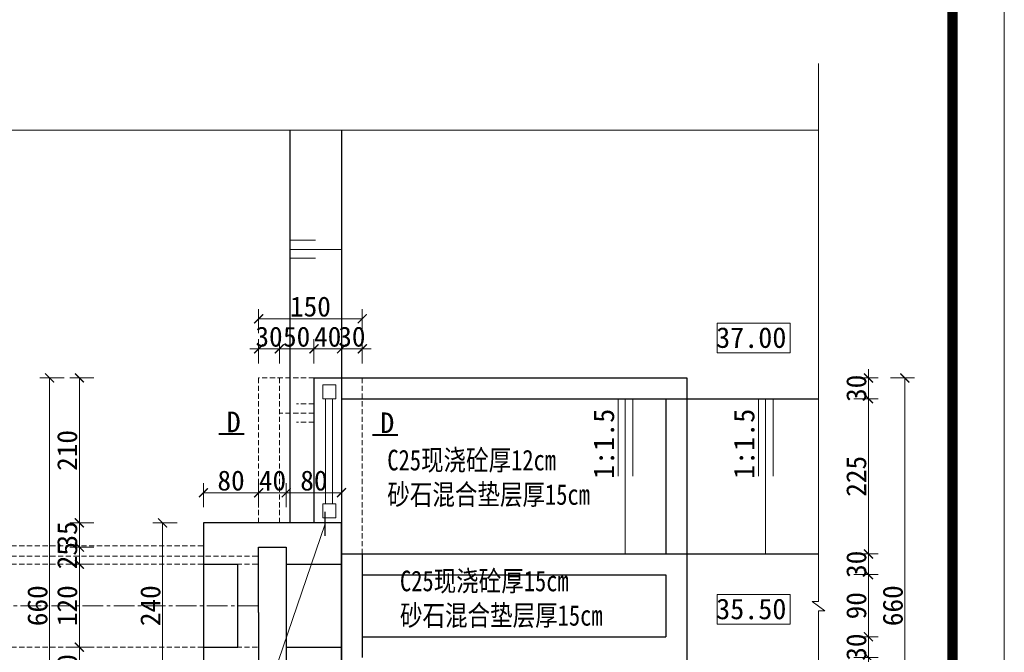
# Model space of a CAD drawing. Extents: x -27255 to 1448651, y 31034 to 8081248.
# Tile 122 of 198: x 583515 to 583658, y 3861559 to 3861651. Entities that reach past the tile are written whole.
import ezdxf

# ---------------------------------------------------------------- set-up
doc = ezdxf.new("R2010")
doc.units = 0
doc.header["$PDMODE"] = 32
doc.header["$PDSIZE"] = 0.2
doc.linetypes.add('CENTER2', pattern=[1.125, 0.75, -0.125, 0.125, -0.125])
doc.linetypes.add('HIDDEN', pattern=[0.375, 0.25, -0.125])
doc.layers.get('0').update_dxf_attribs({"linetype": 'CONTINUOUS'})
doc.layers.get('Defpoints').update_dxf_attribs({"linetype": 'CONTINUOUS'})
for name, color, linetype, lineweight in [('0.09折线', 6, 'CONTINUOUS', 9), ('0.09标注线', 3, 'CONTINUOUS', 9), ('0.13文字', 3, 'CONTINUOUS', 13), ('0.30粗线', 7, 'CONTINUOUS', 30), ('图框', 7, 'CONTINUOUS', 20), ('细实线', 3, 'CONTINUOUS', 20), ('虚线', 251, 'HIDDEN', 15), ('配筋1', 1, 'CONTINUOUS', 50)]:
    doc.layers.add(name, color=color, linetype=linetype, lineweight=lineweight)
doc.styles.add('-仿宋_GB2312', font='FangSong_GB2312.ttf')
doc.styles.get("Standard").update_dxf_attribs({"font": 'rs.shx', "bigfont": 'hztxt.shx'})
doc.dimstyles.get("Standard").update_dxf_attribs({"dimtxt": 0.18, "dimasz": 0.18, "dimexe": 0.18, "dimexo": 0.0625, "dimgap": 0.09, "dimtad": 0, "dimtih": 1, "dimtoh": 1, "dimdec": 4, "dimzin": 0, "dimdsep": 46, "dimtxsty": 'Standard', "dimcen": 0.09, "dimadec": 0, "dimazin": 0, "dimtfac": 1, "dimtdec": 4, "dimtofl": 0, "dimtmove": 0, "dimatfit": 3, "dimfxl": 1, "dimtolj": 1, "dimtzin": 0, "dimarcsym": 0})

# ---------------------------------------------------------------- blocks, each defined once
blk = doc.blocks.new('d4trtg')
at = {"lineweight": 0}
blk.add_line((658071.24, 3902577.34), (658071.24, 3899605.33), dxfattribs=at)
at = {"lineweight": 0, "const_width": 10.01}
blk.add_lwpolyline([(654118.57, 3902527.3), (658021.21, 3902527.3), (658021.21, 3899655.36), (654118.57, 3899655.36)], close=True, dxfattribs=at)
blk = doc.blocks.new('_ARCHTICK')
at = {"color": 0, "linetype": 'ByBlock', "const_width": 0.15}
blk.add_lwpolyline([(-0.5, -0.5), (0.5, 0.5)], dxfattribs=at)
blk = doc.blocks.new('*D3704')
at = {"layer": '0.13文字', "color": 0, "lineweight": 9}
for p, q in [((583638.25, 3861598.63), (583638.25, 3861599.93)), ((583636.15, 3861598.63), (583639.65, 3861598.63)), ((583638.25, 3861598.63), (583638.25, 3861595.63)), ((583636.15, 3861595.63), (583639.65, 3861595.63)), ((583638.25, 3861595.63), (583638.25, 3861594.33))]:
    blk.add_line(p, q, dxfattribs=at)
at = {"layer": 'Defpoints', "color": 0, "lineweight": 13}
for p in [(583611.92, 3861598.63, 0.09), (583611.92, 3861595.63, 0.09), (583638.25, 3861595.63)]:
    blk.add_point(p, dxfattribs=at)
at = {"layer": '0.13文字', "color": 0, "lineweight": 9, "xscale": 1.3, "yscale": 1.3, "zscale": 1.3}
for p, rotation in [((583638.25, 3861598.63), 270), ((583638.25, 3861595.63), 90)]:
    blk.add_blockref('_ARCHTICK', p, dxfattribs=dict(at, rotation=rotation))
at = {"layer": '0.13文字', "color": 0, "lineweight": 13, "insert": (583636.5, 3861597.13), "char_height": 2.9, "attachment_point": 5, "rotation": 90, "style": '-仿宋_GB2312'}
blk.add_mtext('\\A1;30', dxfattribs=at)
blk = doc.blocks.new('*D3705')
at = {"layer": '0.13文字', "color": 0, "lineweight": 9}
for p, q in [((583636.15, 3861595.63), (583639.65, 3861595.63)), ((583638.25, 3861595.63), (583638.25, 3861573.13)), ((583636.15, 3861573.13), (583639.65, 3861573.13))]:
    blk.add_line(p, q, dxfattribs=at)
at = {"layer": 'Defpoints', "color": 0, "lineweight": 13}
for p in [(583611.92, 3861595.63, 0.09), (583608.92, 3861573.13, 0.09), (583638.25, 3861573.13)]:
    blk.add_point(p, dxfattribs=at)
at = {"layer": '0.13文字', "color": 0, "lineweight": 9, "xscale": 1.3, "yscale": 1.3, "zscale": 1.3}
for p, rotation in [((583638.25, 3861595.63), 90), ((583638.25, 3861573.13), 270)]:
    blk.add_blockref('_ARCHTICK', p, dxfattribs=dict(at, rotation=rotation))
at = {"layer": '0.13文字', "color": 0, "lineweight": 13, "insert": (583636.5, 3861584.38), "char_height": 2.9, "attachment_point": 5, "rotation": 90, "style": '-仿宋_GB2312'}
blk.add_mtext('\\A1;225', dxfattribs=at)
blk = doc.blocks.new('*D3706')
at = {"layer": '0.13文字', "color": 0, "lineweight": 9}
for p, q in [((583636.15, 3861570.13), (583639.65, 3861570.13)), ((583638.25, 3861570.13), (583638.25, 3861561.13)), ((583636.15, 3861561.13), (583639.65, 3861561.13))]:
    blk.add_line(p, q, dxfattribs=at)
at = {"layer": 'Defpoints', "color": 0, "lineweight": 13}
for p in [(583608.92, 3861570.13, 0.09), (583608.92, 3861561.13, 0.09), (583638.25, 3861561.13)]:
    blk.add_point(p, dxfattribs=at)
at = {"layer": '0.13文字', "color": 0, "lineweight": 9, "xscale": 1.3, "yscale": 1.3, "zscale": 1.3}
for p, rotation in [((583638.25, 3861570.13), 90), ((583638.25, 3861561.13), 270)]:
    blk.add_blockref('_ARCHTICK', p, dxfattribs=dict(at, rotation=rotation))
at = {"layer": '0.13文字', "color": 0, "lineweight": 13, "insert": (583636.5, 3861565.63), "char_height": 2.9, "attachment_point": 5, "rotation": 90, "style": '-仿宋_GB2312'}
blk.add_mtext('\\A1;90', dxfattribs=at)
blk = doc.blocks.new('*D3707')
at = {"layer": '0.13文字', "color": 0, "lineweight": 9}
for p, q in [((583638.25, 3861561.13), (583638.25, 3861562.43)), ((583636.15, 3861561.13), (583639.65, 3861561.13)), ((583638.25, 3861561.13), (583638.25, 3861558.13)), ((583636.15, 3861558.13), (583639.65, 3861558.13)), ((583638.25, 3861558.13), (583638.25, 3861556.83))]:
    blk.add_line(p, q, dxfattribs=at)
at = {"layer": 'Defpoints', "color": 0, "lineweight": 13}
for p in [(583608.92, 3861561.13, 0.09), (583608.92, 3861558.13, 0.09), (583638.25, 3861558.13)]:
    blk.add_point(p, dxfattribs=at)
at = {"layer": '0.13文字', "color": 0, "lineweight": 9, "xscale": 1.3, "yscale": 1.3, "zscale": 1.3}
for p, rotation in [((583638.25, 3861561.13), 270), ((583638.25, 3861558.13), 90)]:
    blk.add_blockref('_ARCHTICK', p, dxfattribs=dict(at, rotation=rotation))
at = {"layer": '0.13文字', "color": 0, "lineweight": 13, "insert": (583636.5, 3861559.63), "char_height": 2.9, "attachment_point": 5, "rotation": 90, "style": '-仿宋_GB2312'}
blk.add_mtext('\\A1;30', dxfattribs=at)
blk = doc.blocks.new('*D3710')
at = {"layer": '0.13文字', "color": 0, "lineweight": 9}
for p, q in [((583641.43, 3861598.63), (583644.93, 3861598.63)), ((583643.53, 3861532.63), (583643.53, 3861598.63)), ((583641.43, 3861532.63), (583644.93, 3861532.63))]:
    blk.add_line(p, q, dxfattribs=at)
at = {"layer": 'Defpoints', "color": 0, "lineweight": 13}
for p in [(583611.92, 3861598.63, 0.09), (583643.53, 3861598.63), (583611.92, 3861532.63, 0.09)]:
    blk.add_point(p, dxfattribs=at)
at = {"layer": '0.13文字', "color": 0, "lineweight": 9, "xscale": 1.3, "yscale": 1.3, "zscale": 1.3}
for p, rotation in [((583643.53, 3861598.63), 90), ((583643.53, 3861532.63), 270)]:
    blk.add_blockref('_ARCHTICK', p, dxfattribs=dict(at, rotation=rotation))
at = {"layer": '0.13文字', "color": 0, "lineweight": 13, "insert": (583641.78, 3861565.63), "char_height": 2.9, "attachment_point": 5, "rotation": 90, "style": '-仿宋_GB2312'}
blk.add_mtext('\\A1;660', dxfattribs=at)
blk = doc.blocks.new('*D3711')
at = {"layer": '0.13文字', "color": 0, "lineweight": 9}
for p, q in [((583526.05, 3861598.63), (583522.55, 3861598.63)), ((583523.95, 3861598.63), (583523.95, 3861577.63)), ((583526.05, 3861577.63), (583522.55, 3861577.63))]:
    blk.add_line(p, q, dxfattribs=at)
at = {"layer": 'Defpoints', "color": 0, "lineweight": 13}
for p in [(583549.92, 3861598.63, 0.02), (583523.95, 3861577.63), (583541.92, 3861577.63, 0.09)]:
    blk.add_point(p, dxfattribs=at)
at = {"layer": '0.13文字', "color": 0, "lineweight": 9, "xscale": 1.3, "yscale": 1.3, "zscale": 1.3}
for p, rotation in [((583523.95, 3861598.63), 90), ((583523.95, 3861577.63), 270)]:
    blk.add_blockref('_ARCHTICK', p, dxfattribs=dict(at, rotation=rotation))
at = {"layer": '0.13文字', "color": 0, "lineweight": 13, "insert": (583522.2, 3861588.13), "char_height": 2.9, "attachment_point": 5, "rotation": 90, "style": '-仿宋_GB2312'}
blk.add_mtext('\\A1;210', dxfattribs=at)
blk = doc.blocks.new('*D3712')
at = {"layer": '0.13文字', "color": 0, "lineweight": 9}
for p, q in [((583526.05, 3861559.63), (583522.55, 3861559.63)), ((583523.95, 3861559.63), (583523.95, 3861553.63)), ((583526.05, 3861553.63), (583522.55, 3861553.63))]:
    blk.add_line(p, q, dxfattribs=at)
at = {"layer": 'Defpoints', "color": 0, "lineweight": 13}
for p in [(583549.92, 3861559.63), (583523.95, 3861553.63), (583541.92, 3861553.63, 0.09)]:
    blk.add_point(p, dxfattribs=at)
at = {"layer": '0.13文字', "color": 0, "lineweight": 9, "xscale": 1.3, "yscale": 1.3, "zscale": 1.3}
for p, rotation in [((583523.95, 3861559.63), 90), ((583523.95, 3861553.63), 270)]:
    blk.add_blockref('_ARCHTICK', p, dxfattribs=dict(at, rotation=rotation))
at = {"layer": '0.13文字', "color": 0, "lineweight": 13, "insert": (583522.2, 3861556.63), "char_height": 2.9, "attachment_point": 5, "rotation": 90, "style": '-仿宋_GB2312'}
blk.add_mtext('\\A1;60', dxfattribs=at)
blk = doc.blocks.new('*D3714')
at = {"layer": '0.13文字', "color": 0, "lineweight": 9}
for p, q in [((583521.74, 3861598.63), (583518.24, 3861598.63)), ((583519.64, 3861598.63), (583519.64, 3861532.63)), ((583521.74, 3861532.63), (583518.24, 3861532.63))]:
    blk.add_line(p, q, dxfattribs=at)
at = {"layer": 'Defpoints', "color": 0, "lineweight": 13}
for p in [(583549.92, 3861598.63, 0.02), (583519.64, 3861532.63), (583549.92, 3861532.63, 0.02)]:
    blk.add_point(p, dxfattribs=at)
at = {"layer": '0.13文字', "color": 0, "lineweight": 9, "xscale": 1.3, "yscale": 1.3, "zscale": 1.3}
for p, rotation in [((583519.64, 3861598.63), 90), ((583519.64, 3861532.63), 270)]:
    blk.add_blockref('_ARCHTICK', p, dxfattribs=dict(at, rotation=rotation))
at = {"layer": '0.13文字', "color": 0, "lineweight": 13, "insert": (583517.89, 3861565.63), "char_height": 2.9, "attachment_point": 5, "rotation": 90, "style": '-仿宋_GB2312'}
blk.add_mtext('\\A1;660', dxfattribs=at)
blk = doc.blocks.new('*D3715')
at = {"layer": '0.13文字', "color": 0, "lineweight": 9}
for p, q in [((583638.25, 3861573.13), (583638.25, 3861574.43)), ((583636.15, 3861573.13), (583639.65, 3861573.13)), ((583638.25, 3861570.13), (583638.25, 3861573.13)), ((583636.15, 3861570.13), (583639.65, 3861570.13)), ((583638.25, 3861570.13), (583638.25, 3861568.83))]:
    blk.add_line(p, q, dxfattribs=at)
at = {"layer": 'Defpoints', "color": 0, "lineweight": 13}
for p in [(583608.92, 3861573.13, 0.09), (583638.25, 3861573.13), (583608.92, 3861570.13, 0.09)]:
    blk.add_point(p, dxfattribs=at)
at = {"layer": '0.13文字', "color": 0, "lineweight": 9, "xscale": 1.3, "yscale": 1.3, "zscale": 1.3}
for p, rotation in [((583638.25, 3861573.13), 270), ((583638.25, 3861570.13), 90)]:
    blk.add_blockref('_ARCHTICK', p, dxfattribs=dict(at, rotation=rotation))
at = {"layer": '0.13文字', "color": 0, "lineweight": 13, "insert": (583636.5, 3861571.63), "char_height": 2.9, "attachment_point": 5, "rotation": 90, "style": '-仿宋_GB2312'}
blk.add_mtext('\\A1;30', dxfattribs=at)
blk = doc.blocks.new('*D3777')
at = {"layer": '0.13文字', "color": 0, "lineweight": 9}
for p, q in [((583541.92, 3861579.9), (583541.92, 3861583.4)), ((583549.92, 3861579.9), (583549.92, 3861583.4)), ((583541.92, 3861582), (583549.92, 3861582))]:
    blk.add_line(p, q, dxfattribs=at)
at = {"layer": 'Defpoints', "color": 0, "lineweight": 13}
for p in [(583549.92, 3861582), (583541.92, 3861577.63), (583549.92, 3861574.13)]:
    blk.add_point(p, dxfattribs=at)
at = {"layer": '0.13文字', "color": 0, "lineweight": 9, "xscale": 1.3, "yscale": 1.3, "zscale": 1.3, "rotation": 180}
blk.add_blockref('_ARCHTICK', (583541.92, 3861582), dxfattribs=at)
at = {"layer": '0.13文字', "color": 0, "lineweight": 9, "xscale": 1.3, "yscale": 1.3, "zscale": 1.3}
blk.add_blockref('_ARCHTICK', (583549.92, 3861582), dxfattribs=at)
at = {"layer": '0.13文字', "color": 0, "lineweight": 13, "insert": (583545.92, 3861583.75), "char_height": 2.9, "attachment_point": 5, "style": '-仿宋_GB2312'}
blk.add_mtext('\\A1;80', dxfattribs=at)
blk = doc.blocks.new('*D3778')
at = {"layer": '0.13文字', "color": 0, "lineweight": 9}
for p, q in [((583549.92, 3861579.9), (583549.92, 3861583.4)), ((583553.92, 3861579.9), (583553.92, 3861583.4)), ((583549.92, 3861582), (583548.62, 3861582)), ((583549.92, 3861582), (583553.92, 3861582)), ((583553.92, 3861582), (583555.22, 3861582))]:
    blk.add_line(p, q, dxfattribs=at)
at = {"layer": 'Defpoints', "color": 0, "lineweight": 13}
for p in [(583553.92, 3861582), (583549.92, 3861574.13), (583553.92, 3861574.13)]:
    blk.add_point(p, dxfattribs=at)
at = {"layer": '0.13文字', "color": 0, "lineweight": 9, "xscale": 1.3, "yscale": 1.3, "zscale": 1.3}
blk.add_blockref('_ARCHTICK', (583549.92, 3861582), dxfattribs=at)
at = {"layer": '0.13文字', "color": 0, "lineweight": 9, "xscale": 1.3, "yscale": 1.3, "zscale": 1.3, "rotation": 180}
blk.add_blockref('_ARCHTICK', (583553.92, 3861582), dxfattribs=at)
at = {"layer": '0.13文字', "color": 0, "lineweight": 13, "insert": (583551.92, 3861583.75), "char_height": 2.9, "attachment_point": 5, "style": '-仿宋_GB2312'}
blk.add_mtext('\\A1;40', dxfattribs=at)
blk = doc.blocks.new('*D3779')
at = {"layer": '0.13文字', "color": 0, "lineweight": 9}
for p, q in [((583553.92, 3861579.9), (583553.92, 3861583.4)), ((583561.92, 3861579.9), (583561.92, 3861583.4)), ((583553.92, 3861582), (583561.92, 3861582))]:
    blk.add_line(p, q, dxfattribs=at)
at = {"layer": 'Defpoints', "color": 0, "lineweight": 13}
for p in [(583561.92, 3861582), (583553.92, 3861574.13), (583561.92, 3861571.63)]:
    blk.add_point(p, dxfattribs=at)
at = {"layer": '0.13文字', "color": 0, "lineweight": 9, "xscale": 1.3, "yscale": 1.3, "zscale": 1.3, "rotation": 180}
blk.add_blockref('_ARCHTICK', (583553.92, 3861582), dxfattribs=at)
at = {"layer": '0.13文字', "color": 0, "lineweight": 9, "xscale": 1.3, "yscale": 1.3, "zscale": 1.3}
blk.add_blockref('_ARCHTICK', (583561.92, 3861582), dxfattribs=at)
at = {"layer": '0.13文字', "color": 0, "lineweight": 13, "insert": (583557.92, 3861583.75), "char_height": 2.9, "attachment_point": 5, "style": '-仿宋_GB2312'}
blk.add_mtext('\\A1;80', dxfattribs=at)
blk = doc.blocks.new('*D4324')
at = {"layer": '0.13文字', "color": 0, "lineweight": 9}
for p, q in [((583526.05, 3861571.63), (583522.55, 3861571.63)), ((583523.95, 3861559.63), (583523.95, 3861571.63)), ((583526.05, 3861559.63), (583522.55, 3861559.63))]:
    blk.add_line(p, q, dxfattribs=at)
at = {"layer": 'Defpoints', "color": 0, "lineweight": 13}
for p in [(583523.95, 3861571.63), (583549.92, 3861571.63), (583549.92, 3861559.63)]:
    blk.add_point(p, dxfattribs=at)
at = {"layer": '0.13文字', "color": 0, "lineweight": 9, "xscale": 1.3, "yscale": 1.3, "zscale": 1.3}
for p, rotation in [((583523.95, 3861571.63), 90), ((583523.95, 3861559.63), 270)]:
    blk.add_blockref('_ARCHTICK', p, dxfattribs=dict(at, rotation=rotation))
at = {"layer": '0.13文字', "color": 0, "lineweight": 13, "insert": (583522.2, 3861565.63), "char_height": 2.9, "attachment_point": 5, "rotation": 90, "style": '-仿宋_GB2312'}
blk.add_mtext('\\A1;120', dxfattribs=at)
blk = doc.blocks.new('*D4325')
at = {"layer": '0.13文字', "color": 0, "lineweight": 9}
for p, q in [((583523.95, 3861574.13), (583523.95, 3861575.43)), ((583526.05, 3861574.13), (583522.55, 3861574.13)), ((583523.95, 3861571.63), (583523.95, 3861574.13)), ((583526.05, 3861571.63), (583522.55, 3861571.63)), ((583523.95, 3861571.63), (583523.95, 3861570.33))]:
    blk.add_line(p, q, dxfattribs=at)
at = {"layer": 'Defpoints', "color": 0, "lineweight": 13}
for p in [(583523.95, 3861574.13), (583549.92, 3861574.13), (583549.92, 3861571.63)]:
    blk.add_point(p, dxfattribs=at)
at = {"layer": '0.13文字', "color": 0, "lineweight": 9, "xscale": 1.3, "yscale": 1.3, "zscale": 1.3}
for p, rotation in [((583523.95, 3861574.13), 270), ((583523.95, 3861571.63), 90)]:
    blk.add_blockref('_ARCHTICK', p, dxfattribs=dict(at, rotation=rotation))
at = {"layer": '0.13文字', "color": 0, "lineweight": 13, "insert": (583522.2, 3861572.88), "char_height": 2.9, "attachment_point": 5, "rotation": 90, "style": '-仿宋_GB2312'}
blk.add_mtext('\\A1;25', dxfattribs=at)
blk = doc.blocks.new('*D4326')
at = {"layer": '0.13文字', "color": 0, "lineweight": 9}
for p, q in [((583523.95, 3861577.63), (583523.95, 3861578.93)), ((583526.05, 3861577.63), (583522.55, 3861577.63)), ((583523.95, 3861574.13), (583523.95, 3861577.63)), ((583526.05, 3861574.13), (583522.55, 3861574.13)), ((583523.95, 3861574.13), (583523.95, 3861572.83))]:
    blk.add_line(p, q, dxfattribs=at)
at = {"layer": 'Defpoints', "color": 0, "lineweight": 13}
for p in [(583523.95, 3861577.63), (583541.92, 3861577.63), (583549.92, 3861574.13)]:
    blk.add_point(p, dxfattribs=at)
at = {"layer": '0.13文字', "color": 0, "lineweight": 9, "xscale": 1.3, "yscale": 1.3, "zscale": 1.3}
for p, rotation in [((583523.95, 3861577.63), 270), ((583523.95, 3861574.13), 90)]:
    blk.add_blockref('_ARCHTICK', p, dxfattribs=dict(at, rotation=rotation))
at = {"layer": '0.13文字', "color": 0, "lineweight": 13, "insert": (583522.2, 3861575.88), "char_height": 2.9, "attachment_point": 5, "rotation": 90, "style": '-仿宋_GB2312'}
blk.add_mtext('\\A1;35', dxfattribs=at)
blk = doc.blocks.new('*D4327')
at = {"layer": '0.13文字', "color": 0, "lineweight": 9}
for p, q in [((583549.92, 3861600.75), (583549.92, 3861604.25)), ((583552.92, 3861600.75), (583552.92, 3861604.25)), ((583549.92, 3861602.85), (583548.62, 3861602.85)), ((583549.92, 3861602.85), (583552.92, 3861602.85)), ((583552.92, 3861602.85), (583554.22, 3861602.85))]:
    blk.add_line(p, q, dxfattribs=at)
at = {"layer": 'Defpoints', "color": 0, "lineweight": 13}
for p in [(583552.92, 3861602.85), (583549.92, 3861598.63, 0.02), (583552.92, 3861598.63, 0.02)]:
    blk.add_point(p, dxfattribs=at)
at = {"layer": '0.13文字', "color": 0, "lineweight": 9, "xscale": 1.3, "yscale": 1.3, "zscale": 1.3}
blk.add_blockref('_ARCHTICK', (583549.92, 3861602.85), dxfattribs=at)
at = {"layer": '0.13文字', "color": 0, "lineweight": 9, "xscale": 1.3, "yscale": 1.3, "zscale": 1.3, "rotation": 180}
blk.add_blockref('_ARCHTICK', (583552.92, 3861602.85), dxfattribs=at)
at = {"layer": '0.13文字', "color": 0, "lineweight": 13, "insert": (583551.42, 3861604.6), "char_height": 2.9, "attachment_point": 5, "style": '-仿宋_GB2312'}
blk.add_mtext('\\A1;30', dxfattribs=at)
blk = doc.blocks.new('*D4328')
at = {"layer": '0.13文字', "color": 0, "lineweight": 9}
for p, q in [((583552.92, 3861600.75), (583552.92, 3861604.25)), ((583557.92, 3861600.75), (583557.92, 3861604.25)), ((583552.92, 3861602.85), (583557.92, 3861602.85))]:
    blk.add_line(p, q, dxfattribs=at)
at = {"layer": 'Defpoints', "color": 0, "lineweight": 13}
for p in [(583557.92, 3861602.85), (583552.92, 3861598.63, 0.02), (583557.92, 3861598.63, 0.09)]:
    blk.add_point(p, dxfattribs=at)
at = {"layer": '0.13文字', "color": 0, "lineweight": 9, "xscale": 1.3, "yscale": 1.3, "zscale": 1.3, "rotation": 180}
blk.add_blockref('_ARCHTICK', (583552.92, 3861602.85), dxfattribs=at)
at = {"layer": '0.13文字', "color": 0, "lineweight": 9, "xscale": 1.3, "yscale": 1.3, "zscale": 1.3}
blk.add_blockref('_ARCHTICK', (583557.92, 3861602.85), dxfattribs=at)
at = {"layer": '0.13文字', "color": 0, "lineweight": 13, "insert": (583555.42, 3861604.6), "char_height": 2.9, "attachment_point": 5, "style": '-仿宋_GB2312'}
blk.add_mtext('\\A1;50', dxfattribs=at)
blk = doc.blocks.new('*D4329')
at = {"layer": '0.13文字', "color": 0, "lineweight": 9}
for p, q in [((583557.92, 3861600.75), (583557.92, 3861604.25)), ((583561.92, 3861600.75), (583561.92, 3861604.25)), ((583557.92, 3861602.85), (583556.62, 3861602.85)), ((583557.92, 3861602.85), (583561.92, 3861602.85)), ((583561.92, 3861602.85), (583563.22, 3861602.85))]:
    blk.add_line(p, q, dxfattribs=at)
at = {"layer": 'Defpoints', "color": 0, "lineweight": 13}
for p in [(583561.92, 3861602.85), (583557.92, 3861598.63, 0.09), (583561.92, 3861598.63, 0.09)]:
    blk.add_point(p, dxfattribs=at)
at = {"layer": '0.13文字', "color": 0, "lineweight": 9, "xscale": 1.3, "yscale": 1.3, "zscale": 1.3}
blk.add_blockref('_ARCHTICK', (583557.92, 3861602.85), dxfattribs=at)
at = {"layer": '0.13文字', "color": 0, "lineweight": 9, "xscale": 1.3, "yscale": 1.3, "zscale": 1.3, "rotation": 180}
blk.add_blockref('_ARCHTICK', (583561.92, 3861602.85), dxfattribs=at)
at = {"layer": '0.13文字', "color": 0, "lineweight": 13, "insert": (583559.92, 3861604.6), "char_height": 2.9, "attachment_point": 5, "style": '-仿宋_GB2312'}
blk.add_mtext('\\A1;40', dxfattribs=at)
blk = doc.blocks.new('*D4330')
at = {"layer": '0.13文字', "color": 0, "lineweight": 9}
for p, q in [((583561.92, 3861600.75), (583561.92, 3861604.25)), ((583564.92, 3861600.75), (583564.92, 3861604.25)), ((583561.92, 3861602.85), (583560.62, 3861602.85)), ((583561.92, 3861602.85), (583564.92, 3861602.85)), ((583564.92, 3861602.85), (583566.22, 3861602.85))]:
    blk.add_line(p, q, dxfattribs=at)
at = {"layer": 'Defpoints', "color": 0, "lineweight": 13}
for p in [(583564.92, 3861602.85), (583561.92, 3861598.63, 0.09), (583564.92, 3861598.63, 0.09)]:
    blk.add_point(p, dxfattribs=at)
at = {"layer": '0.13文字', "color": 0, "lineweight": 9, "xscale": 1.3, "yscale": 1.3, "zscale": 1.3}
blk.add_blockref('_ARCHTICK', (583561.92, 3861602.85), dxfattribs=at)
at = {"layer": '0.13文字', "color": 0, "lineweight": 9, "xscale": 1.3, "yscale": 1.3, "zscale": 1.3, "rotation": 180}
blk.add_blockref('_ARCHTICK', (583564.92, 3861602.85), dxfattribs=at)
at = {"layer": '0.13文字', "color": 0, "lineweight": 13, "insert": (583563.42, 3861604.6), "char_height": 2.9, "attachment_point": 5, "style": '-仿宋_GB2312'}
blk.add_mtext('\\A1;30', dxfattribs=at)
blk = doc.blocks.new('*D4331')
at = {"layer": '0.13文字', "color": 0, "lineweight": 9}
for p, q in [((583549.92, 3861605.11), (583549.92, 3861608.61)), ((583564.92, 3861605.11), (583564.92, 3861608.61)), ((583564.92, 3861607.21), (583549.92, 3861607.21))]:
    blk.add_line(p, q, dxfattribs=at)
at = {"layer": 'Defpoints', "color": 0, "lineweight": 13}
for p in [(583549.92, 3861607.21), (583549.92, 3861598.63, 0.02), (583564.92, 3861598.63, 0.09)]:
    blk.add_point(p, dxfattribs=at)
at = {"layer": '0.13文字', "color": 0, "lineweight": 9, "xscale": 1.3, "yscale": 1.3, "zscale": 1.3, "rotation": 180}
blk.add_blockref('_ARCHTICK', (583549.92, 3861607.21), dxfattribs=at)
at = {"layer": '0.13文字', "color": 0, "lineweight": 9, "xscale": 1.3, "yscale": 1.3, "zscale": 1.3}
blk.add_blockref('_ARCHTICK', (583564.92, 3861607.21), dxfattribs=at)
at = {"layer": '0.13文字', "color": 0, "lineweight": 13, "insert": (583557.42, 3861608.96), "char_height": 2.9, "attachment_point": 5, "style": '-仿宋_GB2312'}
blk.add_mtext('\\A1;150', dxfattribs=at)
blk = doc.blocks.new('*D4365')
at = {"layer": '0.13文字', "color": 0, "lineweight": 9}
for p, q in [((583538.1, 3861577.63), (583534.6, 3861577.63)), ((583536, 3861577.63), (583536, 3861553.63)), ((583538.1, 3861553.63), (583534.6, 3861553.63))]:
    blk.add_line(p, q, dxfattribs=at)
at = {"layer": 'Defpoints', "color": 0, "lineweight": 13}
for p in [(583541.92, 3861577.63), (583536, 3861553.63), (583541.92, 3861553.63)]:
    blk.add_point(p, dxfattribs=at)
at = {"layer": '0.13文字', "color": 0, "lineweight": 9, "xscale": 1.3, "yscale": 1.3, "zscale": 1.3}
for p, rotation in [((583536, 3861577.63), 90), ((583536, 3861553.63), 270)]:
    blk.add_blockref('_ARCHTICK', p, dxfattribs=dict(at, rotation=rotation))
at = {"layer": '0.13文字', "color": 0, "lineweight": 13, "insert": (583534.25, 3861565.63), "char_height": 2.9, "attachment_point": 5, "rotation": 90, "style": '-仿宋_GB2312'}
blk.add_mtext('\\A1;240', dxfattribs=at)

msp = doc.modelspace()

# ---------------------------------------------------------------- linework, layer by layer
at = {"layer": '0.09折线', "color": 4}
for p, q in [((583559.6154, 3861580.36987, -2.09638), (583559.6154, 3861595.62828, -2.09638)), ((583560.61538, 3861595.62828, -2.09638), (583560.61538, 3861580.36987, -2.09638))]:
    msp.add_line(p, q, dxfattribs=at)
at = {"layer": '0.09折线', "color": 4, "elevation": -1.48068}
for points in [[(583561.09138, 3861595.62828), (583559.19831, 3861595.62828), (583559.19831, 3861597.62828), (583561.09138, 3861597.62828)], [(583561.09138, 3861578.36987), (583559.19831, 3861578.36987), (583559.19831, 3861580.36987), (583561.09138, 3861580.36987)]]:
    msp.add_lwpolyline(points, close=True, dxfattribs=at)
at = {"layer": '0.09标注线'}
for p, q in [((583554.41893, 3861618.6158, 4.35009), (583558.16893, 3861618.6158, 5.18382)), ((583554.41893, 3861617.26859, -7.67106), (583561.91893, 3861617.26859, -7.67106)), ((583554.41893, 3861615.97734), (583558.16893, 3861615.97734, 0.43585)), ((583626.90139, 3861606.55851), (583616.32671, 3861606.55851)), ((583616.32671, 3861606.55851), (583616.32671, 3861602.29291)), ((583626.90139, 3861602.29291), (583626.90139, 3861606.55851)), ((583616.32671, 3861602.29291), (583626.90139, 3861602.29291)), ((583626.90139, 3861567.24053), (583616.32671, 3861567.24053)), ((583616.32671, 3861567.24053), (583616.32671, 3861562.97493)), ((583626.90139, 3861562.97493), (583626.90139, 3861567.24053)), ((583616.32671, 3861562.97493), (583626.90139, 3861562.97493))]:
    msp.add_line(p, q, dxfattribs=at)
at = {"layer": '0.13文字', "lineweight": 13}
msp.add_line((583547.92812, 3861543.47057), (583559.56101, 3861577.48713), dxfattribs=at)
at = {"layer": '0.30粗线'}
for p, q in [((583554.41893, 3861634.54311), (583554.41893, 3861577.6289)), ((583561.91893, 3861634.54311, 0.06668), (583561.91893, 3861598.62833, 0.09191)), ((583557.91893, 3861598.62833, 0.09191), (583611.91893, 3861598.62833, 0.09191)), ((583557.91893, 3861598.62833, 0.09191), (583557.91893, 3861577.6289, 0.09191)), ((583561.91893, 3861598.62833, 0.09191), (583561.91893, 3861532.62833, 0.09191)), ((583611.91893, 3861598.62833, 0.09191), (583611.91893, 3861532.62833, 0.09191)), ((583561.91893, 3861595.62833, 0.09191), (583631.01685, 3861595.62833, 0.09191)), ((583608.91893, 3861595.62833, 0.09191), (583608.91893, 3861573.12833, 0.09191)), ((583559.56101, 3861575.74445), (583559.56101, 3861579.22982)), ((583561.91871, 3861577.6289), (583541.91871, 3861577.6289)), ((583541.91871, 3861577.6289), (583541.91871, 3861553.6289)), ((583561.91871, 3861553.6289), (583561.91871, 3861577.6289)), ((583549.91871, 3861574.1288), (583553.91969, 3861574.12883)), ((583549.91871, 3861564.6289), (583549.91871, 3861574.1288)), ((583553.91969, 3861574.12883), (583553.91818, 3861557.12895)), ((583561.91893, 3861573.12833, 0.09191), (583631.01685, 3861573.12833, 0.09191)), ((583564.91893, 3861573.12833, 0.09191), (583564.91893, 3861558.12833, 0.09191)), ((583541.91871, 3861571.62746), (583546.91871, 3861571.62746)), ((583546.91871, 3861559.6289), (583546.91871, 3861571.6289)), ((583553.91946, 3861571.62877), (583561.91871, 3861571.6289)), ((583564.91893, 3861570.12833, 0.09191), (583608.91893, 3861570.12833, 0.09191)), ((583608.91893, 3861570.12833, 0.09191), (583608.91893, 3861561.12833, 0.09191)), ((583549.91871, 3861564.6289), (583549.9187, 3861557.12899)), ((583564.91893, 3861561.12833, 0.09191), (583608.91893, 3861561.12833, 0.09191)), ((583541.91871, 3861559.62746), (583546.91871, 3861559.6289)), ((583553.91946, 3861559.62902), (583561.91871, 3861559.62889))]:
    msp.add_line(p, q, dxfattribs=at)
at = {"layer": '细实线', "color": 3, "lineweight": 15}
for p, q in [((583631.01685, 3861566.26449), (583631.01685, 3861644.1867)), ((583400.40246, 3861634.54311, 2.09684), (583631.01685, 3861634.54311, 2.09684)), ((583602.00666, 3861595.62833, 0.09191), (583602.00666, 3861584.37833, 0.09191)), ((583603.02536, 3861595.62833, 0.09191), (583603.02536, 3861573.12833, 0.09191)), ((583604.11205, 3861595.62833, 0.22683), (583604.11205, 3861584.37833, 0.70313)), ((583622.32648, 3861595.62833, 0.09191), (583622.32648, 3861584.37833, 0.09191)), ((583623.34518, 3861595.62833, 0.09191), (583623.34518, 3861573.12833, 0.09191)), ((583624.43187, 3861595.62833, 0.22683), (583624.43187, 3861584.37833, 0.70313)), ((583630.08461, 3861566.26449), (583631.94909, 3861564.8992)), ((583631.01685, 3861566.26449), (583630.08461, 3861566.26449)), ((583631.01685, 3861482.79613), (583631.01685, 3861564.8992)), ((583631.94909, 3861564.8992), (583631.01685, 3861564.8992))]:
    msp.add_line(p, q, dxfattribs=at)
at = {"layer": '细实线', "color": 1, "linetype": 'CENTER2', "lineweight": 13, "ltscale": 4}
msp.add_line((583549.91871, 3861565.62889, 0.15112), (583421.86175, 3861565.62662, -0.08779), dxfattribs=at)
at = {"layer": '虚线', "color": 8, "lineweight": 15, "ltscale": 3}
for p, q in [((583557.91893, 3861598.62833, 0.09191), (583549.91893, 3861598.62833, 0.09191)), ((583549.91893, 3861598.62833, 0.0246), (583549.91893, 3861577.6289)), ((583552.91893, 3861598.62833, 0.0246), (583552.91893, 3861577.6289)), ((583564.91893, 3861598.62833, 0.09191), (583564.91893, 3861573.12833, 0.09191)), ((583557.91893, 3861594.88041, 12.11305), (583555.41893, 3861594.88041, 12.66887)), ((583557.91893, 3861593.5332, 0.09191), (583552.91893, 3861593.5332, 0.09191)), ((583557.91893, 3861592.24195, 7.76296), (583555.41893, 3861592.24195, 8.05353)), ((583421.8619, 3861574.32746), (583541.91871, 3861574.32746)), ((583421.8619, 3861572.82746), (583549.91871, 3861572.82746)), ((583421.8619, 3861571.62746), (583549.91871, 3861571.62746)), ((583421.8619, 3861559.62746), (583549.91871, 3861559.62746))]:
    msp.add_line(p, q, dxfattribs=at)
at = {"layer": '配筋1', "color": 7, "lineweight": 40}
for p, q in [((583544.14713, 3861590.53021, 0.37126), (583547.84141, 3861590.53021, 0.37126)), ((583566.40066, 3861590.41317, 0.37126), (583570.09494, 3861590.41317, 0.37126))]:
    msp.add_line(p, q, dxfattribs=at)

# ---------------------------------------------------------------- block references
at = {"layer": '图框', "xscale": 0.1501499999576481, "yscale": 0.1501500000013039, "zscale": 0.15015}
msp.add_blockref('d4trtg', (484848.52942, 3275824.63796), dxfattribs=at)

# ---------------------------------------------------------------- texts
at = {"layer": '0.09标注线', "char_height": 2.99, "width": 2.99, "attachment_point": 3, "style": '-仿宋_GB2312'}
for s, insert in [('37.00', (583626.35895, 3861605.98086)), ('D', (583547.31453, 3861593.75089, 0.37126)), ('D', (583569.56806, 3861593.63385, 0.37126)), ('35.50', (583626.35895, 3861566.66288))]:
    msp.add_mtext(s, dxfattribs=dict(at, insert=insert))
at = {"layer": '0.09标注线', "char_height": 2.99, "attachment_point": 1, "style": '-仿宋_GB2312'}
for s, insert in [('{\\W0.8;C25现浇砼厚12cm\\P砂石混合垫层厚15cm}', (583568.55697, 3861588.22682, 0.09191)), ('{\\W0.8;C25现浇砼厚15cm\\P砂石混合垫层厚15cm}', (583570.39067, 3861570.71325, 0.09191))]:
    msp.add_mtext(s, dxfattribs=dict(at, insert=insert))
at = {"layer": '细实线', "color": 3, "lineweight": 15, "char_height": 2.99, "width": 22.1962377, "attachment_point": 9, "rotation": 90, "style": '-仿宋_GB2312'}
for insert in [(583601.45442, 3861594.16773, 0.52801), (583621.77423, 3861594.16773, 0.52801)]:
    msp.add_mtext('1:1.5', dxfattribs=dict(at, insert=insert))

# ---------------------------------------------------------------- dimensions: what is measured, and where the dimension line sits
at = {"layer": '0.13文字', "lineweight": 13}
for base, p1, p2, picture, middle in [((583549.91893, 3861607.20565), (583564.91893, 3861598.62833, 0.09191), (583549.91893, 3861598.62841, 0.0246), '*D4331', (583557.41893, 3861608.95565)), ((583552.91893, 3861602.85368), (583549.91893, 3861598.62833, 0.0246), (583552.91893, 3861598.62833, 0.0246), '*D4327', (583551.41893, 3861604.60368)), ((583557.91893, 3861602.85368), (583552.91893, 3861598.62833, 0.0246), (583557.91893, 3861598.62833, 0.09191), '*D4328', (583555.41893, 3861604.60368)), ((583561.91893, 3861602.85368), (583557.91893, 3861598.62833, 0.09191), (583561.91893, 3861598.62833, 0.09191), '*D4329', (583559.91893, 3861604.60368)), ((583564.91893, 3861602.85368), (583561.91893, 3861598.62833, 0.09191), (583564.91893, 3861598.62833, 0.09191), '*D4330', (583563.41893, 3861604.60368)), ((583549.91871, 3861582.00131), (583541.91871, 3861577.6289), (583549.91871, 3861574.1288), '*D3777', (583545.91871, 3861583.75131)), ((583553.91969, 3861582.00131), (583549.91871, 3861574.1288), (583553.91969, 3861574.12883), '*D3778', (583551.9192, 3861583.75131)), ((583561.91871, 3861582.00131), (583553.91969, 3861574.12883), (583561.91871, 3861571.6289), '*D3779', (583557.9192, 3861583.75131))]:
    dim = msp.add_linear_dim(base=base, p1=p1, p2=p2, dimstyle='Standard', override={"dimtxt": 2.9, "dimasz": 1.3, "dimexe": 1.4, "dimexo": 1.8, "dimgap": 0.3, "dimtad": 1, "dimtih": 0, "dimtoh": 0, "dimdec": 0, "dimlfac": 10, "dimtxsty": '-仿宋_GB2312', "dimblk": 'ARCHTICK', "dimtdec": 0, "dimtix": 1, "dimtofl": 1, "dimtmove": 2, "dimfxl": 2.1, "dimfxlon": 1, "dimlwd": 9, "dimlwe": 9}, dxfattribs=at)
    dim.commit()
    dim.dimension.update_dxf_attribs({"geometry": picture, "text_midpoint": middle})
for base, p1, p2, angle, picture, middle in [((583638.25288, 3861595.62833), (583611.91893, 3861598.62833, 0.09191), (583611.91893, 3861595.62833, 0.09191), 90, '*D3704', (583636.50288, 3861597.12833)), ((583519.64134, 3861532.62854), (583549.91893, 3861598.62833, 0.0246), (583549.9201, 3861532.62854, 0.0246), 90, '*D3714', (583517.89134, 3861565.62843)), ((583523.94734, 3861577.6289), (583549.91893, 3861598.62833, 0.0246), (583541.91893, 3861577.6289, 0.09191), 90, '*D3711', (583522.19734, 3861588.12861)), ((583643.52819, 3861598.62833), (583611.91893, 3861532.62833, 0.09191), (583611.91893, 3861598.62833, 0.09191), 90, '*D3710', (583641.77819, 3861565.62833)), ((583638.25288, 3861573.12833), (583611.91893, 3861595.62833, 0.09191), (583608.91893, 3861573.12833, 0.09191), 90, '*D3705', (583636.50288, 3861584.37833)), ((583523.94734, 3861577.6289), (583549.91871, 3861574.1288), (583541.91871, 3861577.6289), 90, '*D4326', (583522.19734, 3861575.87885)), ((583535.99704, 3861553.6289), (583541.91871, 3861577.6289), (583541.91871, 3861553.6289), 90, '*D4365', (583534.24704, 3861565.6289)), ((583523.94734, 3861574.1288), (583549.91871, 3861571.62746), (583549.91871, 3861574.1288), 90, '*D4325', (583522.19734, 3861572.87813)), ((583638.25288, 3861573.12833), (583608.91893, 3861570.12833, 0.09191), (583608.91893, 3861573.12833, 0.09191), 270, '*D3715', (583636.50288, 3861571.62833)), ((583523.94734, 3861571.62746), (583549.91871, 3861559.62746), (583549.91871, 3861571.62746), 90, '*D4324', (583522.19734, 3861565.62746)), ((583638.25288, 3861561.12833), (583608.91893, 3861570.12833, 0.09191), (583608.91893, 3861561.12833, 0.09191), 90, '*D3706', (583636.50288, 3861565.62833)), ((583638.25288, 3861558.12833), (583608.91893, 3861561.12833, 0.09191), (583608.91893, 3861558.12833, 0.09191), 90, '*D3707', (583636.50288, 3861559.62833)), ((583523.94734, 3861553.6289), (583549.9187, 3861559.62746), (583541.91893, 3861553.6289, 0.09191), 90, '*D3712', (583522.19734, 3861556.62818))]:
    dim = msp.add_linear_dim(base=base, p1=p1, p2=p2, angle=angle, dimstyle='Standard', override={"dimtxt": 2.9, "dimasz": 1.3, "dimexe": 1.4, "dimexo": 1.8, "dimgap": 0.3, "dimtad": 1, "dimtih": 0, "dimtoh": 0, "dimdec": 0, "dimlfac": 10, "dimtxsty": '-仿宋_GB2312', "dimblk": 'ARCHTICK', "dimtdec": 0, "dimtix": 1, "dimtofl": 1, "dimtmove": 2, "dimfxl": 2.1, "dimfxlon": 1, "dimlwd": 9, "dimlwe": 9}, dxfattribs=at)
    dim.commit()
    dim.dimension.update_dxf_attribs({"geometry": picture, "text_midpoint": middle})

doc.saveas('drawing.dxf')
